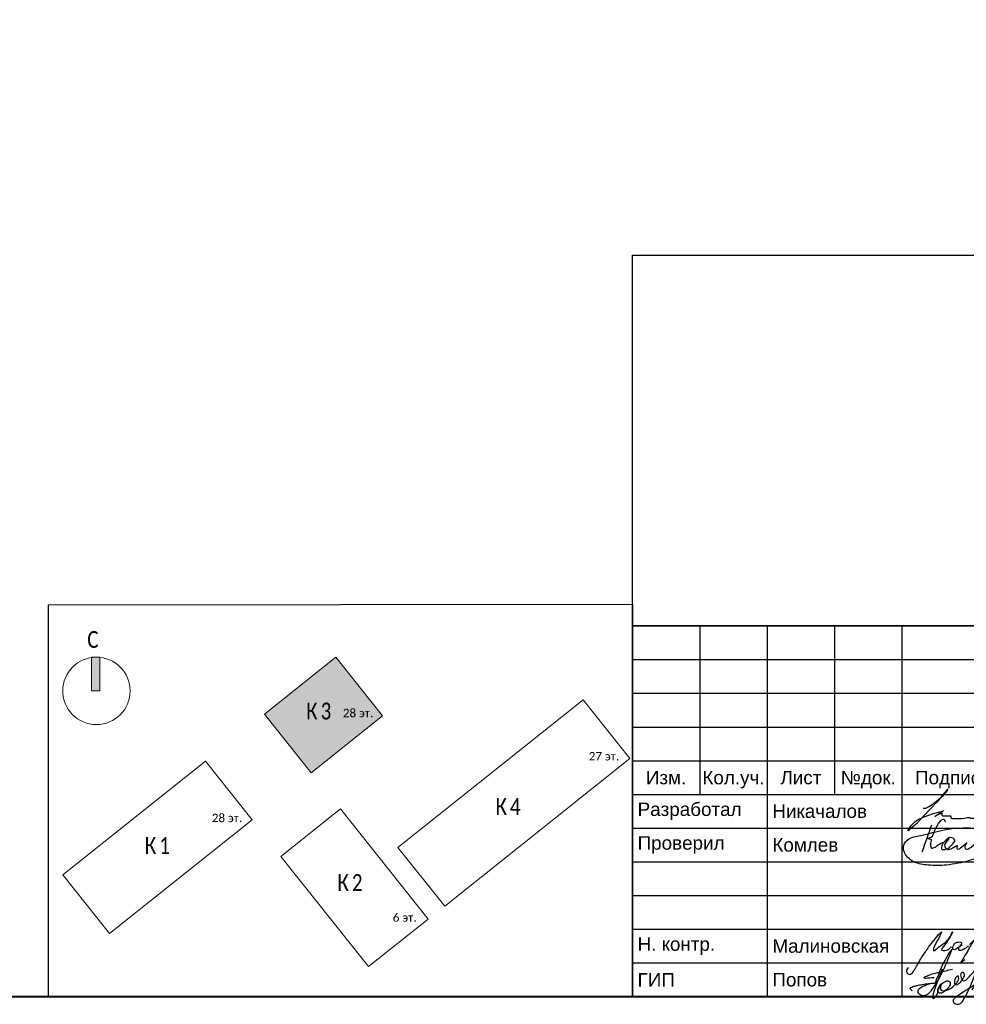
# Model space of a CAD drawing. Header units: millimetres. Extents: x -195178 to 1761886, y 140622 to 301105.
# Tile 129 of 131: x 1648501 to 1662547, y 242091 to 256700. Entities that reach past the tile are written whole.
import ezdxf
from ezdxf.enums import TextEntityAlignment as Align

# ---------------------------------------------------------------- set-up
doc = ezdxf.new("R2010")
doc.units = ezdxf.units.MM
doc.layers.get('Defpoints').update_dxf_attribs({"color": 252})
doc.layers.add('0_S_Grey_01', color=9, linetype='Continuous', lineweight=5, true_color=0x808080)
doc.layers.add('DB CP Подписи', color=7, linetype='Continuous', lineweight=25, true_color=0x0a45f5)
for name, color, linetype, lineweight in [('DB CP Оформление', 7, 'Continuous', 25), ('Рамка', 7, 'Continuous', 18), ('Типовые аннотации', 252, 'Continuous', 5)]:
    doc.layers.add(name, color=color, linetype=linetype, lineweight=lineweight)
doc.layers.add('формат', color=250, linetype='Continuous')
doc.styles.add('Arial', font='arial.ttf', dxfattribs={"width": 0.9, "height": 699.9999999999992})
doc.styles.add('Calibri Light_10', font='calibril.ttf', dxfattribs={"height": 1})
doc.styles.add('Calibri Light_9', font='isocpeur.ttf', dxfattribs={"width": 0.8, "height": 2})
doc.styles.add('CP.Text', font='arial.ttf')

# ---------------------------------------------------------------- blocks, each defined once
blk = doc.blocks.new('*U57')
at = {"lineweight": 40}
blk.add_lwpolyline([(-821, 5.000000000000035), (-4.999999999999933, 5.000000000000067), (-5.000000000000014, 589.0000000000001), (-821.0000000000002, 589.0000000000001)], close=True, dxfattribs=at)
at = {"style": 'Arial', "width": 0.9, "flags": 8}
blk.add_attdef('FORMAT', (-36.87188609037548, 1.257088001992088), '', height=2.8, dxfattribs=at)
blk = doc.blocks.new('0_AS_SLK8_BUG_2000 - 0_AS_SLK8_BUG_2000-4765957-Надземная часть_ Корпус 3_ План 1 этажа на отм_-1_640')
at = {"layer": 'Типовые аннотации'}
blk.add_hatch(color=256, dxfattribs=at).paths.add_polyline_path([(-64.89341031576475, 34.73339586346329), (-65.89341031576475, 34.73339586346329), (-65.89341031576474, 38.73339586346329), (-64.89341031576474, 38.73339586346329)])
at = {"layer": 'Типовые аннотации', "true_color": 0xc0c0c0}
blk.add_hatch(color=9, dxfattribs=at).paths.add_polyline_path([(-31.32252260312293, 31.77071233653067), (-39.81073791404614, 25.012554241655), (-45.35429616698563, 31.97523776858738), (-36.8660808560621, 38.73339586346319)])
at = {"layer": '0_S_Grey_01'}
for p, q in [((-36.8660808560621, 38.73339586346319), (-45.35429616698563, 31.97523776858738)), ((-31.32252260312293, 31.77071233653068), (-36.8660808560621, 38.73339586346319)), ((-7.517170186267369, 33.65954697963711), (-29.50047435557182, 16.15685182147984)), ((-1.973611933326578, 26.69686345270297), (-7.517170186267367, 33.65954697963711)), ((-45.35429616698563, 31.97523776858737), (-39.81073791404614, 25.012554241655)), ((-39.81073791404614, 25.012554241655), (-31.32252260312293, 31.77071233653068)), ((-52.35609507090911, 26.40053658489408), (-69.29341031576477, 12.91536332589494)), ((-46.8125368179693, 19.4378530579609), (-52.35609507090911, 26.40053658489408)), ((-23.95691610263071, 9.194168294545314), (-1.973611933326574, 26.69686345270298)), ((-36.33025549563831, 20.72135777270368), (-43.4102876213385, 15.08436876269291)), ((-25.91272608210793, 7.636989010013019), (-36.33025549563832, 20.72135777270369)), ((-63.7498520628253, 5.952679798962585), (-46.8125368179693, 19.4378530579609)), ((-29.50047435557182, 16.15685182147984), (-23.95691610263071, 9.194168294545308)), ((-43.4102876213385, 15.08436876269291), (-32.99275820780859, 2.000000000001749)), ((-69.29341031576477, 12.91536332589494), (-63.7498520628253, 5.952679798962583)), ((-32.9927582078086, 2.000000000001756), (-25.91272608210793, 7.63698901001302))]:
    blk.add_line(p, q, dxfattribs=at)
at = {"layer": 'Типовые аннотации'}
for p, q in [((-64.89341031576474, 38.73339586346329), (-65.89341031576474, 38.73339586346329)), ((-65.89341031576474, 38.73339586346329), (-65.89341031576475, 34.73339586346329)), ((-64.89341031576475, 34.73339586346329), (-64.89341031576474, 38.73339586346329)), ((-36.8660808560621, 38.73339586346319), (-45.35429616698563, 31.97523776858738)), ((-31.32252260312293, 31.77071233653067), (-36.8660808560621, 38.73339586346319)), ((-65.89341031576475, 34.73339586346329), (-64.89341031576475, 34.73339586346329)), ((-45.35429616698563, 31.97523776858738), (-39.81073791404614, 25.012554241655)), ((-39.81073791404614, 25.012554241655), (-31.32252260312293, 31.77071233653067))]:
    blk.add_line(p, q, dxfattribs=at)
blk.add_circle((-65.29341031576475, 34.73339586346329), 3.999999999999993, dxfattribs=at)
at = {"layer": 'Типовые аннотации', "attachment_point": 1}
for s, insert, char_height, width, style in [('\\fCalibri Light|b0|i0|c204|p34|;C', (-66.37824129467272, 41.84007573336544), 2, 2.0843875, 'Calibri Light_9'), ('\\fCalibri Light|b0|i0|c204|p34|;К', (-40.39984909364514, 33.33828071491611), 2, 2.0843875, 'Calibri Light_9'), ('\\fCalibri Light|b0|i0|c204|p34|;3', (-38.68005742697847, 33.33828071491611), 2, 1.92405, 'Calibri Light_9'), ('28 ', (-36.04619677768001, 32.60764187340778), 1, 2.32489375, 'Calibri Light_10'), ('эт', (-34.12796761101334, 32.60764187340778), 1, 1.603375, 'Calibri Light_10'), ('\\fCalibri Light|b0|i0|c204|p34|;.', (-32.80505094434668, 32.60764187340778), 1, 0.4810124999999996, 'Calibri Light_10')]:
    blk.add_mtext(s, dxfattribs=dict(at, insert=insert, char_height=char_height, width=width, style=style))
at = {"layer": 'Типовые аннотации', "color": 8, "true_color": 0x808080, "attachment_point": 1}
for s, insert, char_height, width, style in [('\\fCalibri Light|b0|i0|c204|p34|;К', (-40.39984909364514, 33.33828071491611), 2, 2.0843875, 'Calibri Light_9'), ('\\fCalibri Light|b0|i0|c204|p34|;3', (-38.68005742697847, 33.33828071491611), 2, 1.92405, 'Calibri Light_9'), ('28 ', (-36.04619677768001, 32.60764187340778), 1, 2.32489375, 'Calibri Light_10'), ('эт', (-34.12796761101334, 32.60764187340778), 1, 1.603375, 'Calibri Light_10'), ('\\fCalibri Light|b0|i0|c204|p34|;.', (-32.80505094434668, 32.60764187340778), 1, 0.4810124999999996, 'Calibri Light_10'), ('27 ', (-6.864468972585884, 27.4772806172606), 1, 2.32489375, 'Calibri Light_10'), ('эт', (-4.946239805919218, 27.4772806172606), 1, 1.603375, 'Calibri Light_10'), ('\\fCalibri Light|b0|i0|c204|p34|;.', (-3.623323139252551, 27.4772806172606), 1, 0.4810124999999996, 'Calibri Light_10'), ('\\fCalibri Light|b0|i0|c204|p34|;К', (-17.92569001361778, 22.00657472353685), 2, 2.0843875, 'Calibri Light_9'), ('\\fCalibri Light|b0|i0|c204|p34|;4', (-16.20589834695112, 22.00657472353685), 2, 1.92405, 'Calibri Light_9'), ('28 ', (-51.60674181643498, 20.15287817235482), 1, 2.32489375, 'Calibri Light_10'), ('эт', (-49.68851264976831, 20.15287817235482), 1, 1.603375, 'Calibri Light_10'), ('\\fCalibri Light|b0|i0|c204|p34|;.', (-48.36559598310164, 20.15287817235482), 1, 0.4810124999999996, 'Calibri Light_10'), ('\\fCalibri Light|b0|i0|c204|p34|;К', (-59.55569245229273, 17.38921328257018), 2, 2.0843875, 'Calibri Light_9'), ('\\fCalibri Light|b0|i0|c204|p34|;1', (-57.83590078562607, 17.38921328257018), 2, 1.92405, 'Calibri Light_9'), ('\\fCalibri Light|b0|i0|c204|p34|;К', (-36.69054182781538, 12.9809562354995), 2, 2.0843875, 'Calibri Light_9'), ('\\fCalibri Light|b0|i0|c204|p34|;2', (-34.97075016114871, 12.9809562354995), 2, 1.92405, 'Calibri Light_9'), ('6 ', (-30.11289359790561, 8.335616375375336), 1, 1.36286875, 'Calibri Light_10'), ('эт', (-28.98841443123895, 8.335616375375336), 1, 1.603375, 'Calibri Light_10'), ('\\fCalibri Light|b0|i0|c204|p34|;.', (-27.66549776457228, 8.335616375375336), 1, 0.4810125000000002, 'Calibri Light_10')]:
    blk.add_mtext(s, dxfattribs=dict(at, insert=insert, char_height=char_height, width=width, style=style))
blk = doc.blocks.new('Попов')
at = {"layer": 'DB CP Подписи', "color": 160, "true_color": 0x0a45f5}
for points in [[(7.394956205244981, 7.032094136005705), (4.284556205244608, 0.8400941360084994), (3.982156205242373, 0.4944941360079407), (3.665356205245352, 0.2583778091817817), (3.190156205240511, 0.09837780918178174), (2.801356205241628, 0.2064941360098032), (2.509696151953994, 0.451294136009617), (2.383756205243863, 0.7680941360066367), (2.429696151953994, 0.9984941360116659), (2.62855620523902, 1.243294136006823), (3.319756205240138, 1.603294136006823), (3.895756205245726, 1.848094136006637), (4.370956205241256, 1.992094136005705), (4.918156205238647, 1.992094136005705)], [(7.394956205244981, 7.032094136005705), (6.962956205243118, 6.427294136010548), (4.918156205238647, 1.992094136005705)], [(8.094156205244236, 0.03369413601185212), (8.828556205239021, 0.5520941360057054), (9.980556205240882, 1.272094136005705), (10.85895620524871, 1.761694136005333), (10.41255620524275, 1.084894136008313), (11.57895620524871, 2.611294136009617), (12.16935620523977, 3.84969413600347), (12.471756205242, 4.713694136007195), (12.629696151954, 5.419294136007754), (12.689696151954, 6.2400941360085), (12.54375620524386, 6.945694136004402), (12.34215620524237, 7.075294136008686), (12.03975620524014, 7.075294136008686), (11.64969615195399, 6.6000941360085), (11.379696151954, 5.779294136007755), (11.21895620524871, 4.728094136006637), (10.72935620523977, 3.014494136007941), (9.418956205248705, 0.0336941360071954)], [(5.979696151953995, 4.069175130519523), (4.859696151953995, -0.1216221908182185), (5.311356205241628, 0.624094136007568), (5.311356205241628, 0.8688941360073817), (5.624396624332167, 1.697142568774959), (6.247356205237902, 2.150494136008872), (6.650556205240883, 2.323294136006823), (6.909756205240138, 2.323294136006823), (7.125756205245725, 2.150494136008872), (7.125756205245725, 1.747294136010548), (6.82335620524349, 1.243294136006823), (6.333756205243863, 0.7968941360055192), (5.714556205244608, 0.5088941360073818), (5.412156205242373, 0.5952941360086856), (5.49855620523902, 1.286494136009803), (5.817585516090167, 1.879286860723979), (5.714556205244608, 1.286494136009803), (5.829756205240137, 0.9552941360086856), (6.146556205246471, 0.8832941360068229), (6.794556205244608, 1.012894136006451), (7.528956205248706, 1.459294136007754), (8.119356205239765, 2.064094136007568), (8.407356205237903, 2.510494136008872), (8.407356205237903, 2.899294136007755), (8.320956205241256, 3.028894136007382), (8.090556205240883, 2.956894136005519), (7.816956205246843, 2.366494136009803), (7.816956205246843, 1.963294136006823), (7.989756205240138, 1.776094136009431), (8.364156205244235, 1.891294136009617), (8.82495620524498, 2.323294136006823), (9.055356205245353, 2.697694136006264), (9.271356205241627, 3.302494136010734), (9.012156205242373, 3.561694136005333), (8.882556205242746, 3.561694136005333), (8.709696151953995, 3.3600941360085), (8.709696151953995, 2.978377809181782), (9.039696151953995, 2.408377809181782), (10.349696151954, 3.378377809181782), (11.11969615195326, 4.410259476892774), (11.27818451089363, 5.133235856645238), (11.35539592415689, 5.654323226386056), (11.38831620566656, 5.819447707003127), (11.35539592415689, 5.654323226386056)], [(3.521356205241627, 2.971294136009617), (3.294445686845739, 2.859738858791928), (4.789696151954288, 2.859738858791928)], [(3.521356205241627, 2.971294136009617), (4.126156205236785, 3.244894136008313), (4.932556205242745, 3.475294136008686), (6.444556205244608, 3.835294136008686), (7.495756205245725, 4.080094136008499)], [(1.534156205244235, 0.8688941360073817), (1.303756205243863, 1.041694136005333), (1.217356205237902, 1.214494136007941), (1.447756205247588, 1.416094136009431), (2.038156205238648, 1.603294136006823), (2.815756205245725, 1.761694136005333), (3.506956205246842, 1.876894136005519), (4.357209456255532, 1.989153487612), (4.918156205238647, 1.992094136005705)]]:
    blk.add_spline(points, degree=3, dxfattribs=at)
at = {"layer": 'DB CP Подписи'}
blk.add_spline([(8.094156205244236, 0.03369413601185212), (7.791756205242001, -0.2544480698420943), (7.618956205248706, -0.4847058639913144), (7.618956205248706, -0.8015058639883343), (7.950156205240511, -1.060705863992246), (8.569356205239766, -1.060705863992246), (8.943756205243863, -0.7583058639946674), (9.116556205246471, -0.4991058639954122), (9.418956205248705, 0.0336941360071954)], degree=3, dxfattribs=at)
blk = doc.blocks.new('A$Cf51998ab')
at = {"layer": 'DB CP Подписи'}
for points in [[(2.024743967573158, 7.175397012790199), (0.02474396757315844, 3.175397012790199), (2.524743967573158, 0.1753970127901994), (9.524743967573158, 6.675397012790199), (17.02474396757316, 19.1753970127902), (23.52474396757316, 28.6753970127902), (29.02474396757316, 35.6753970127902), (35.52474396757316, 43.6753970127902), (36.52474396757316, 44.6753970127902), (30.02474396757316, 30.6753970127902), (28.52474396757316, 26.1753970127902), (28.52474396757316, 25.1753970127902), (31.52474396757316, 26.6753970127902), (36.02474396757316, 30.1753970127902), (43.52474396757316, 36.1753970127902), (45.52474396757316, 39.1753970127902), (47.52474396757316, 42.6753970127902), (47.52474396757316, 43.1753970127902), (48.02474396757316, 44.1753970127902), (40.52474396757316, 31.1753970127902), (37.52474396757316, 25.6753970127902), (40.52474396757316, 25.1753970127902), (47.02474396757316, 28.6753970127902), (47.52474396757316, 29.1753970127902)], [(66.52474396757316, 31.6753970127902), (75.02474396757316, 39.1753970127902), (79.02474396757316, 43.6753970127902), (79.52474396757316, 46.6753970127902), (75.02474396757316, 41.6753970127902), (69.02474396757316, 32.6753970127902), (61.02474396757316, 18.6753970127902), (57.02474396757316, 11.6753970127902), (61.52474396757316, 15.6753970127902)], [(57.52474396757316, 34.1753970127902), (54.52474396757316, 34.1753970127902), (50.02474396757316, 31.1753970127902), (49.52474396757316, 26.1753970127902), (54.02474396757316, 27.6753970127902), (56.02474396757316, 29.1753970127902), (58.02474396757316, 33.1753970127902), (57.52474396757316, 34.1753970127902)], [(71.80259313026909, 27.23596012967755), (75.18207571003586, 30.02247973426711), (81.43411698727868, 33.40007838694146), (87.77064376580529, 36.27103771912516), (91.06563812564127, 37.45319772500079)], [(59.02474396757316, 30.6753970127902), (55.49455854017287, 28.71229258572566), (55.52474396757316, 25.6753970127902), (57.52474396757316, 25.6753970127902), (62.02474396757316, 27.6753970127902), (65.02474396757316, 29.6753970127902), (65.52474396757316, 30.1753970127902)]]:
    blk.add_spline(points, degree=3, dxfattribs=at)
blk = doc.blocks.new('A$C5BE547C8')
at = {"layer": 'DB CP Подписи', "color": 160, "true_color": 0x0a45f5}
for points in [[(-36.17550682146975, 134.4371501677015), (61.71678818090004, 412.4869762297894)], [(12.77064067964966, 273.4620631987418), (54.9465189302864, 284.4855278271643), (94.154754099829, 355.2698806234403), (190.2780455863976, 461.4464249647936), (197.8667517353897, 439.9583000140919)], [(553.6754189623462, 292.4671654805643), (541.1363445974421, 294.8536106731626), (543.5881781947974, 221.3447915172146), (618.3679039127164, 188.8783703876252), (688.8570107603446, 181.5274854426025), (702.341915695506, 169.2760206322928), (655.1448083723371, 128.8461685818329), (445.8771119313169, 43.72502877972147), (210.5232081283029, -1.356840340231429), (25.1820216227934, -2.336883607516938), (-119.9528827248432, 30.00445333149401), (-207.229957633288, 105.4676031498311), (-226.8427679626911, 202.491644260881), (-177.8107121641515, 263.2541753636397), (-54.24994114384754, 301.4757719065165), (189.9297362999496, 360.2782164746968), (498.8316938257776, 377.9189649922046), (787.0024744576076, 349.3846527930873)], [(12.77064067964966, 273.4620631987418), (53.68175455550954, 259.2054039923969), (47.35787273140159, 207.3811667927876), (60.00563637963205, 173.2529950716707), (97.94904722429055, 183.3650324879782)], [(97.94904722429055, 183.3650324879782), (177.0679458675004, 224.8184770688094), (161.8986921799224, 163.5096667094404), (207.1457470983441, 161.4226177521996), (266.314922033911, 204.5548820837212), (296.9437179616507, 255.3396693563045), (253.785020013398, 280.3842265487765), (197.7158576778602, 243.8061435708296), (177.076149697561, 224.897245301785)], [(240.4512582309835, 278.160545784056), (216.6761126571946, 242.9138925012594), (193.0570860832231, 200.9501308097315), (214.3763311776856, 163.8837520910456), (260.4151262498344, 165.1061032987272), (324.2741268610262, 195.7046833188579), (317.2758679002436, 178.2197674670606), (323.3993369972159, 165.9803596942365), (371.5122399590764, 186.0879841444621), (421.3747226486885, 228.0517155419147), (401.2547955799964, 186.9622102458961), (414.3764636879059, 162.4833644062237), (464.2389463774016, 183.4652452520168), (539.4700353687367, 247.2851138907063), (556.5207641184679, 274.5734312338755), (553.6754189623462, 292.4671654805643)]]:
    blk.add_spline(points, degree=3, dxfattribs=at)
blk = doc.blocks.new('Никачалов')
blk.add_lwpolyline([(-307.2528087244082, -10.52482762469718), (-266.7209943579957, -10.52482762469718), (-217.2917009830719, 12.19796214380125), (-151.053767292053, 56.65713122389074), (-104.5903002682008, 97.1639252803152), (-42.3079472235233, 148.5397506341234), (-2.762450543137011, 181.1417946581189), (25.90605847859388, 213.7455219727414), (43.7010164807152, 235.4819012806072), (55.56432182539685, 255.2404097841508), (61.49597449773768, 269.0720390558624), (48.64291482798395, 267.0958515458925), (20.96416013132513, 227.5771512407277), (-26.48906123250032, 171.2625404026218), (-43.29770154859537, 147.551656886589), (-106.566372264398, 73.45304175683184), (-171.8145516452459, 1.330614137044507), (-320.1058683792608, -151.8054015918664), (-406.1148320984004, -241.7118334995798), (-487.1818974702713, -312.8461673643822), (-518.8162328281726, -343.4720238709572), (-528.703466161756, -345.4482113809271), (-526.7239574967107, -334.5808633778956), (-516.8401608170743, -316.7968590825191), (-494.0998678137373, -283.2067213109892), (-477.294664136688, -261.4703420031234), (-435.7730954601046, -217.0111729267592), (-400.1831794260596, -188.3598206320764), (-362.6171914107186, -168.6013121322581), (-318.1297963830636, -150.8173078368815), (-234.0969046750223, -118.213580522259), (-154.0195936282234, -90.55032198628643), (-5.728276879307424, -52.01971543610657), (-125.3510846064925, -134.0213973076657), (-130.2929829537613, -133.0333035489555), (-128.316910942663, -131.0571160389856), (-95.39726961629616, -111.8204287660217), (-59.85203000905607, -95.76348443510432), (-27.71938084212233, -87.49177623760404), (-25.77080201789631, -90.41229184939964), (-29.66795968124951, -102.5757764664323), (-30.15252690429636, -110.3610126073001), (-29.17995580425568, -115.7122051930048), (-24.3102270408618, -121.0650810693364), (-17.49535610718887, -123.4974413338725), (-8.24390245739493, -125.9314848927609), (2.468126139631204, -127.3909010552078), (14.15272583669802, -127.3909010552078), (101.7906602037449, -127.3909010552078), (105.0348549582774, -129.2711407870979), (104.8664592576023, -152.815378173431), (110.9218312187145, -158.3651994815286), (128.4246742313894, -163.9133375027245), (156.4780234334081, -166.202617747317), (264.0107071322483, -165.9518068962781), (307.6251938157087, -158.1497378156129), (346.3905716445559, -151.961947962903), (383.8122205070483, -151.961947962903), (403.5351374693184, -158.7119581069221), (436.9152894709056, -161.67118948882), (526.11689822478, -161.927050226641), (598.5373598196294, -138.5208429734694), (676.6111056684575, -125.8742528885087), (713.761259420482, -126.4129070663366)])
blk = doc.blocks.new('ауацуа')
at = {"layer": 'DB CP Оформление'}
for p, q in [((-901444.4389830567, -47611.55045884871), (-882944.4389830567, -47611.55045884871)), ((-901444.4389830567, -53111.55045884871), (-901444.4389830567, -47611.55045884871)), ((-900444.4389830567, -47611.55045884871), (-900444.4389830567, -50111.55045884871)), ((-899444.4389830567, -47611.55045884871), (-899444.4389830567, -53111.55045884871)), ((-898444.4389830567, -47611.55045884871), (-898444.4389830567, -50111.55045884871)), ((-897444.4389830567, -47611.55045884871), (-897444.4389830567, -53111.55045884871)), ((-901444.4389830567, -48111.55045884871), (-894944.4389830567, -48111.55045884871)), ((-901444.4389830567, -48611.55045884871), (-894944.4389830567, -48611.55045884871)), ((-901444.4389830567, -49111.55045884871), (-894944.4389830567, -49111.55045884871)), ((-901444.4389830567, -49611.55045884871), (-894944.4389830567, -49611.55045884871)), ((-901444.4389830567, -50111.55045884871), (-882944.4389830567, -50111.55045884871)), ((-901444.4389830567, -50611.55045884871), (-894944.4389830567, -50611.55045884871)), ((-901444.4389830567, -51111.55045884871), (-894944.4389830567, -51111.55045884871)), ((-901444.4389830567, -51611.55045884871), (-894944.4389830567, -51611.55045884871)), ((-901444.4389830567, -52111.55045884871), (-894944.4389830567, -52111.55045884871)), ((-901444.4389830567, -52611.55045884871), (-894944.4389830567, -52611.55045884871)), ((-901444.4389830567, -53111.55045884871), (-882944.4389830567, -53111.55045884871))]:
    blk.add_line(p, q, dxfattribs=at)
at = {"layer": 'DB CP Подписи'}
blk.add_blockref('Никачалов', (-896824.2117446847, -50303.85781468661), dxfattribs=at)
at = {"layer": 'DB CP Подписи', "color": 160, "true_color": 0x0a45f5, "xscale": 1.445624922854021, "yscale": 1.445624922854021, "zscale": 1.445624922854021}
blk.add_blockref('A$C5BE547C8', (-897091.0831624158, -51157.1531102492), dxfattribs=at)
at = {"layer": 'DB CP Подписи'}
for name, p, xscale, yscale, zscale in [('A$Cf51998ab', (-897379.3541802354, -52782.28930560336), 14.0625, 14.0625, 14.0625), ('Попов', (-897444.4389830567, -53111.55045884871), 100, 100, 100)]:
    blk.add_blockref(name, p, dxfattribs=dict(at, xscale=xscale, yscale=yscale, zscale=zscale))
at = {"layer": 'DB CP Оформление', "style": 'CP.Text'}
for s, p in [('Изм.', (-900944.4389830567, -49861.55045884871)), ('Кол.уч.', (-899944.4389830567, -49861.55045884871)), ('Лист', (-898944.4389830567, -49861.55045884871)), ('№док.', (-897944.4389830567, -49861.55045884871)), ('Подпись', (-896694.4389830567, -49861.55045884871))]:
    blk.add_text(s, height=200, dxfattribs=at).set_placement(p, align=Align.MIDDLE_CENTER)
at = {"layer": 'DB CP Оформление', "char_height": 200, "width": 1999.999999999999, "attachment_point": 4, "style": 'CP.Text'}
for s, insert in [(' Разработал', (-901444.4389830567, -50361.55045884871)), (' Никачалов', (-899444.4389830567, -50361.55045884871)), (' Проверил', (-901444.4389830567, -50861.55045884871)), (' Комлев', (-899444.4389830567, -50861.55045884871)), (' Н. контр.', (-901444.4389830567, -52361.55045884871)), (' Малиновская', (-899444.4389830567, -52361.55045884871)), (' ГИП', (-901444.4389830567, -52861.55045884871)), (' Попов', (-899444.4389830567, -52861.55045884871))]:
    blk.add_mtext(s, dxfattribs=dict(at, insert=insert))

msp = doc.modelspace()

# ---------------------------------------------------------------- linework, layer by layer
at = {"layer": 'Defpoints'}
msp.add_line((1657592.240002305, 253204.7842184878), (1676092.240002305, 253204.7842184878), dxfattribs=at)
for points in [[(1657592.240143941, 253204.7841227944), (1676092.240143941, 253204.7841227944), (1676092.240143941, 247704.7841228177), (1657592.240143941, 247704.7841228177)], [(1657592.240143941, 247704.7841228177), (1676092.240143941, 247704.7841228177), (1676092.240143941, 242204.784122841), (1657592.240143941, 242204.784122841)]]:
    msp.add_lwpolyline(points, close=True, dxfattribs=at)
at = {"layer": 'Defpoints', "color": 3, "lineweight": 30}
msp.add_lwpolyline([(1648929.240143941, 248015.784122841), (1657592.240143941, 248026.784122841), (1657592.240143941, 242204.784122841), (1648929.240143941, 242193.784122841)], close=True, dxfattribs=at)
at = {"layer": 'Рамка'}
msp.add_line((1657592.240143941, 242204.784122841), (1676092.240143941, 242204.784122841), dxfattribs=at)

# ---------------------------------------------------------------- block references
msp.add_blockref('ауацуа', (2559036.679126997, 295316.3345816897))
at = {"layer": 'Типовые аннотации', "xscale": 125, "yscale": 125, "zscale": 125}
msp.add_blockref('0_AS_SLK8_BUG_2000 - 0_AS_SLK8_BUG_2000-4765957-Надземная часть_ Корпус 3_ План 1 этажа на отм_-1_640', (1657801.720109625, 242399.3601261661), dxfattribs=at)
at = {"layer": 'формат', "xscale": 100, "yscale": 100, "zscale": 100}
msp.add_blockref('*U57', (1676592.240143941, 241704.784122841), dxfattribs=at)

doc.saveas('drawing.dxf')
